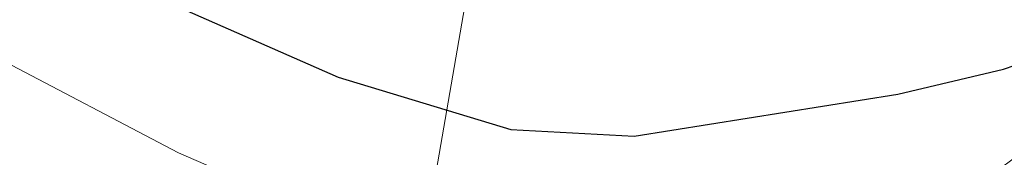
# Model space of a CAD drawing. Extents: x 1620613 to 1693141, y 557269 to 607790.
# Tile 143 of 256: x 1620810.76 to 1620816.599, y 607271.944 to 607272.758. Entities that reach past the tile are written whole.
import ezdxf

# ---------------------------------------------------------------- set-up
doc = ezdxf.new("R2010")
doc.units = 0
doc.header["$LTSCALE"] = 10
doc.header["$MEASUREMENT"] = 0
doc.linetypes.add('DGN Style 2', pattern=[7.346996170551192, 4.408197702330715, -2.938798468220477])
doc.linetypes.add('DGN Style 3', pattern=[10.28579463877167, 7.346996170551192, -2.938798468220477])
for name, color, linetype, lineweight in [('DT_X_Contour_Major', 132, 'DGN Style 3', 30), ('DT_X_Contour_Minor', 136, 'DGN Style 3', 0), ('SV_X_Top_of_Bank', 97, 'DGN Style 2', 0), ('XS_X_Ground_Line', 92, 'DGN Style 3', 13)]:
    doc.layers.add(name, color=color, linetype=linetype, lineweight=lineweight)

# ---------------------------------------------------------------- blocks, each defined once
blk = doc.blocks.new('*U1004')
at = {"layer": 'DT_X_Contour_Major', "elevation": 1.400041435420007, "flags": 128}
blk.add_lwpolyline([(-21.93976150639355, 52.43080084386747), (-24.55939365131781, 50.56623233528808), (-25.07324931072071, 50.20075540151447), (-25.49211679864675, 49.90342538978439), (-25.81599611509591, 49.67424229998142), (-26.04488725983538, 49.51320613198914), (-26.5286127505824, 49.17463891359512), (-26.86069815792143, 48.89643813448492), (-27.49416026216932, 48.31576121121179), (-28.42899906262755, 47.43260814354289), (-29.66521455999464, 46.24697893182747), (-33.36362481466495, 42.68199950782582), (-34.63789799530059, 41.43113654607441), (-35.6869098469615, 40.35228222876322), (-36.51066036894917, 39.44543655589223), (-37.10914956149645, 38.71059952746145), (-39.37648935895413, 35.68271356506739), (-39.14461140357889, 34.72440318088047), (-39.11748551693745, 34.53703988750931), (-39.13548412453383, 34.38565445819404), (-39.19860722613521, 34.270246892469), (-39.30685482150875, 34.19081719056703), (-39.65568106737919, 34.02697513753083), (-39.80547600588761, 33.95399467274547), (-39.99324113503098, 33.85793481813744), (-40.21897645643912, 33.73879557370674), (-40.48268196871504, 33.59657693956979), (-41.23652359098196, 33.18655472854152), (-41.48677899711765, 33.04911515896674), (-41.67216399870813, 32.94431310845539), (-41.79267859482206, 32.87214857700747), (-41.8483227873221, 32.83262156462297), (-41.91021342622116, 32.77073289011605), (-41.93535763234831, 32.74787348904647), (-41.9643722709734, 32.72571179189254), (-41.99725734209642, 32.704247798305), (-42.03401284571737, 32.68348150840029), (-42.13718809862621, 32.62903500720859), (-42.17056614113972, 32.6109156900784), (-42.19331882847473, 32.59739261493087), (-42.20544616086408, 32.58846578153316), (-42.20694813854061, 32.58413519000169), (-42.19678627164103, 32.57871526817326), (-42.24759114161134, 32.55830200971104), (-42.40762715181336, 32.50112717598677), (-42.67689430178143, 32.40719076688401), (-43.05539259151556, 32.27649278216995), (-44.2103628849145, 31.87894938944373), (-44.59880446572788, 31.7446870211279), (-44.89790148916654, 31.64005746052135), (-45.107653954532, 31.5650607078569), (-45.22806186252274, 31.51969676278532), (-45.43002354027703, 31.43823665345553), (-45.49723870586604, 31.41096942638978), (-45.5474129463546, 31.39026282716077), (-45.58054626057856, 31.37611685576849), (-45.59663864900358, 31.36853151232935), (-45.61683045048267, 31.35705143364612), (-45.64332445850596, 31.34364673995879), (-45.70766263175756, 31.31204271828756), (-45.80984497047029, 31.26223936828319), (-45.94987147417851, 31.1942366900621), (-46.37373437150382, 30.98863044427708), (-46.60722330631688, 30.88066116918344), (-46.98979293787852, 30.71095802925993), (-47.52144326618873, 30.47952102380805), (-48.2021742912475, 30.18635015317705), (-50.21623128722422, 29.32224934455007), (-51.00338110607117, 28.98437580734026), (-51.85428781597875, 28.61883080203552), (-52.76895141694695, 28.22561432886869), (-53.7473719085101, 27.80472638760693), (-56.44150240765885, 26.64546325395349), (-57.53962421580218, 26.16893911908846), (-58.81339176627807, 25.60881406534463), (-60.26280505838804, 24.96508809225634), (-61.88786409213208, 24.23776120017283), (-66.45554917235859, 22.18675492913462), (-68.09062899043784, 21.45315311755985), (-69.57010463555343, 20.7906023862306), (-70.89397610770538, 20.1991027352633), (-72.06224340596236, 19.67865416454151), (-74.97015063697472, 18.38552608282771), (-76.15826667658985, 17.85616739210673), (-77.54168437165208, 17.23793738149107), (-79.12040372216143, 16.53083605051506), (-80.89442472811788, 15.73486339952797), (-85.88554961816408, 13.49377457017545), (-87.62136641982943, 12.71386338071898), (-89.0854731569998, 12.05494643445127), (-90.27786982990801, 11.51702373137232), (-91.19855643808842, 11.10009527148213), (-93.29144064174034, 10.1496117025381), (-94.07535680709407, 9.793956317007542), (-94.85744215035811, 9.439852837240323), (-95.6376966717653, 9.08730126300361), (-96.4161203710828, 8.736301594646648), (-98.48947580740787, 7.802371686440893), (-99.23885750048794, 7.464915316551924), (-99.93198600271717, 7.152993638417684), (-100.5688613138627, 6.866606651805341), (-101.1494834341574, 6.605754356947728), (-102.6228048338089, 5.94419449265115), (-103.1514858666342, 5.705517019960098), (-103.6325379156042, 5.485654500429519), (-104.065960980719, 5.284606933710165), (-104.4517550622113, 5.102374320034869), (-105.4170339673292, 4.641507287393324), (-105.7694686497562, 4.47372590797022), (-106.1028135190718, 4.316032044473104), (-106.4170685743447, 4.168425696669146), (-106.7122338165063, 4.030906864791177), (-107.4738880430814, 3.677640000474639), (-107.7785452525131, 3.536887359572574), (-108.1212762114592, 3.379579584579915), (-108.502080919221, 3.205716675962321), (-108.9209593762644, 3.015298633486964), (-110.0887335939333, 2.485443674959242), (-110.4712485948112, 2.312849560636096), (-110.7429629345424, 2.192458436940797), (-110.9038766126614, 2.124270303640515), (-110.9539896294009, 2.108285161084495), (-110.9398901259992, 2.13526210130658), (-110.9489432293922, 2.137609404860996), (-110.9866771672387, 2.124418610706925), (-111.0530919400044, 2.095689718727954), (-111.1481875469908, 2.05142272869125), (-111.4400169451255, 1.912659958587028), (-111.5377982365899, 1.866876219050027), (-111.612270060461, 1.833597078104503), (-111.6634324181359, 1.812822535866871), (-111.6912853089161, 1.804552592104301), (-111.7344803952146, 1.799172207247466), (-111.762095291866, 1.790682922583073), (-111.8125436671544, 1.769250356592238), (-111.885825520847, 1.734874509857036), (-111.9819408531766, 1.687555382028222), (-112.2686930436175, 1.544113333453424), (-112.3985299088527, 1.479032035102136), (-112.5729763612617, 1.391369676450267), (-112.7920324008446, 1.281126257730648), (-113.0556980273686, 1.148301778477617), (-114.3902266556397, 0.4757650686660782), (-114.7635977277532, -0.3447833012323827), (-114.8748791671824, -0.5615521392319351), (-115.048707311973, -0.8601950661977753), (-115.2850821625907, -1.240712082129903), (-115.5840037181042, -1.703103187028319), (-116.4645234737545, -3.045311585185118), (-116.8413496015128, -3.571592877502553), (-117.3114381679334, -4.14378045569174), (-117.8747891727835, -4.761874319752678), (-118.5314026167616, -5.425874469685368), (-120.4067217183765, -7.257749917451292), (-121.1277644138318, -7.920910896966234), (-121.8844031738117, -8.536487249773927), (-122.6766379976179, -9.104478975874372), (-123.5044688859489, -9.624886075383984), (-125.7594793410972, -10.94919217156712), (-126.6775372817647, -11.49014861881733), (-127.7404532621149, -12.11978838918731), (-128.9482272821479, -12.83811148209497), (-130.3008593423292, -13.64511789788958), (-134.101022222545, -15.91537943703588), (-135.3573783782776, -16.66637514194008), (-136.276324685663, -17.21666610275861), (-136.8578611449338, -17.56625231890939), (-137.1019877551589, -17.71513379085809), (-137.5155896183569, -17.98126051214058), (-138.0021783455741, -18.29434967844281), (-139.7976898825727, -19.44964814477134), (-142.9226688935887, -21.46037510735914), (-144.2252609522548, -22.26990701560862), (-145.7893028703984, -23.19045751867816), (-147.6147946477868, -24.22202661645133), (-149.7017362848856, -25.36461430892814), (-155.6155137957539, -28.55953961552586), (-157.5561379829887, -29.60797401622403), (-158.9426774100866, -30.35708323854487), (-159.7751320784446, -30.80686728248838), (-160.0535019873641, -30.95732614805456), (-160.0570420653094, -30.95944955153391), (-160.0854222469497, -30.97484128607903), (-160.1679077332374, -31.01942393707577), (-160.3044985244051, -31.09319750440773), (-161.5113554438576, -31.74477505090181), (-161.6256752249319, -31.79949204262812), (-161.6474569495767, -31.80970840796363), (-161.6638079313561, -31.81690736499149), (-161.6747281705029, -31.82108891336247), (-161.6802176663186, -31.8222530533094), (-161.6876153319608, -31.82133421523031), (-161.9299380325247, -31.95611541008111), (-162.6513578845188, -32.3611481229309), (-163.8518748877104, -33.03643235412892), (-165.5314890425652, -33.98196810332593), (-170.6492563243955, -36.86373212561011), (-172.5723847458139, -37.9128201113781), (-174.5034445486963, -38.89876105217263), (-176.4424357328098, -39.82155494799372), (-178.3893582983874, -40.68120179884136), (-183.5917269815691, -42.88939734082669), (-185.3273554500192, -43.62527062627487), (-186.6324643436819, -44.17674382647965), (-187.5070536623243, -44.54381694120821), (-187.9511234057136, -44.72648997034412), (-188.5612832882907, -44.96775126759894), (-188.7629008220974, -45.04776677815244), (-188.9101335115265, -45.10686733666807), (-189.0029813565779, -45.1450529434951), (-189.0414443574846, -45.16232359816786), (-189.0714992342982, -45.18049207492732), (-189.63210551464, -45.52159093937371), (-190.315957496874, -45.93774475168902), (-191.2688420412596, -46.51763481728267), (-196.3433792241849, -49.60583971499), (-202.8910931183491, -52.39049943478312), (-204.1230099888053, -52.91439581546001), (-205.0125975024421, -53.29265936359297), (-205.5598556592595, -53.52529007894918), (-205.7647844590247, -53.61228796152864), (-205.9841149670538, -53.70441025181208), (-206.304465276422, -53.83896245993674), (-207.5183382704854, -54.3488083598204), (-209.6463221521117, -55.24259532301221), (-210.5580805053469, -55.61734610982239), (-211.697367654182, -56.07125824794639), (-213.0641835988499, -56.60433173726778), (-214.6585283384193, -57.21656657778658), (-219.2134860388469, -58.95474128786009), (-220.7191495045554, -59.52947263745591), (-221.8199216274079, -59.95003565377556), (-222.5158024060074, -60.21643033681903), (-222.806791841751, -60.32865668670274), (-223.0429085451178, -60.42236917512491), (-223.366670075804, -60.54776194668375), (-224.1608671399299, -60.85365589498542), (-225.4254997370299, -61.34005101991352), (-227.1605678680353, -62.00694732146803), (-232.4146635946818, -64.02600569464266), (-234.3447776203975, -64.77087480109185), (-236.194547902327, -65.49118834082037), (-237.9639744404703, -66.18694631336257), (-239.6530572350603, -66.85814871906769), (-244.0501530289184, -68.61528104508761), (-245.5468302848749, -69.21262640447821), (-246.7390402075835, -69.6868132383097), (-247.6267827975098, -70.03784154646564), (-248.2100580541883, -70.26571132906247), (-249.3595022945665, -70.70915271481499), (-249.8617549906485, -70.88904846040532), (-250.5064298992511, -71.09615465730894), (-251.2935270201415, -71.33047130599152), (-252.2230463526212, -71.59199840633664), (-254.8916608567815, -72.32568460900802), (-255.9925903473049, -72.5987218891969), (-257.2939179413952, -72.8675690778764), (-258.7956436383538, -73.13222617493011), (-260.4977674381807, -73.39269318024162), (-265.3039617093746, -74.08168507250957), (-266.1266109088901, -74.56554924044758), (-264.9899128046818, -75.5003978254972), (-261.8938673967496, -76.8862308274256), (-256.8384746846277, -78.72304824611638), (-240.7449643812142, -84.22254058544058), (-235.4237471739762, -86.00029451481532), (-231.5302282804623, -87.20893704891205), (-229.0644077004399, -87.84846818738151), (-228.0262854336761, -87.91888793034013), (-227.1615571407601, -87.34785871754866), (-226.6587336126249, -87.28293034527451), (-225.7988092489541, -87.5164171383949), (-224.581784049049, -88.04831909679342), (-223.0076580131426, -88.87863622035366), (-218.3338541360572, -91.49070210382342), (-216.7270128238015, -92.33611458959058), (-215.4118417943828, -92.91330263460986), (-214.3883410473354, -93.22226623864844), (-213.6565105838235, -93.26300540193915), (-212.0938563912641, -93.0140105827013), (-211.4662516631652, -92.86694058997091), (-210.755428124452, -92.61247672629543), (-209.9613857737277, -92.25061899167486), (-209.0841246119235, -91.78136738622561), (-206.6338030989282, -90.38683794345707), (-205.8058606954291, -89.91874913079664), (-205.159774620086, -89.56037977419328), (-204.6955448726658, -89.31172987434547), (-204.4131714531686, -89.17279943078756), (-203.9026507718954, -88.9486108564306), (-203.5535843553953, -88.8066317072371), (-202.8892756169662, -88.54883569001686), (-201.9097245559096, -88.17522280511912), (-200.6149311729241, -87.68579305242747), (-196.7418257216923, -86.22622455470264), (-195.355017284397, -85.68387052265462), (-194.0994210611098, -85.15148479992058), (-192.9750370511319, -84.62906738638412), (-191.9818652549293, -84.11661828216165), (-189.5083567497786, -82.76337841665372), (-188.5476012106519, -82.26692584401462), (-187.5204659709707, -81.79249802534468), (-186.4269510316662, -81.34009496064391), (-185.2670563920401, -80.90971665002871), (-182.085497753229, -79.79140749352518), (-181.0110235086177, -79.41236451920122), (-180.1737697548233, -79.11396746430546), (-179.5737364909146, -78.89621632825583), (-179.21092371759, -78.759111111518), (-178.5597169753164, -78.50102509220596), (-178.274725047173, -78.3896349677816), (-177.9081543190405, -78.24902910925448), (-177.4600047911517, -78.07920751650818), (-176.9302764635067, -77.88017018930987), (-175.408895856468, -77.31044967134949), (-174.5538751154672, -76.98286888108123), (-173.1298483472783, -76.42741689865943), (-171.1368155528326, -75.64409372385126), (-168.5747767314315, -74.63289935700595), (-160.9839985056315, -71.63255278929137), (-158.4766794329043, -70.64185147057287), (-156.6478058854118, -69.92000744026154), (-155.4973778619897, -69.46702069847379), (-155.0253953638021, -69.28289124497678), (-154.6713694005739, -69.15035575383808), (-154.5121142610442, -69.0797579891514), (-154.2998683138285, -68.96736631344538), (-154.0346315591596, -68.81318072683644), (-153.7164039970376, -68.61720122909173), (-152.7971427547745, -68.0388640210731), (-152.4399201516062, -67.82467224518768), (-152.0576982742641, -67.61584982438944), (-151.6504771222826, -67.41239675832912), (-151.2182566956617, -67.21431304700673), (-150.0323365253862, -66.69324895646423), (-149.3015528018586, -66.38509097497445), (-147.9986417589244, -65.85141509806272), (-146.1236033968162, -65.09222132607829), (-143.6764377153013, -64.10750965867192), (-136.3878261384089, -61.18092135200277), (-133.9313332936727, -60.20287306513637), (-132.028313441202, -59.46366943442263), (-130.6787665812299, -58.96331045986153), (-129.8826927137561, -58.70179614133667), (-128.497793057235, -58.32288416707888), (-128.0267585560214, -58.18077637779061), (-127.6523297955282, -58.03863699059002), (-127.3745067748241, -57.89646600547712), (-127.1932894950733, -57.75426342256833), (-126.5730222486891, -57.09057764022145), (-125.4518074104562, -56.28434362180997), (-125.2397673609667, -56.13298969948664), (-125.0841678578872, -56.02445679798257), (-124.9850089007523, -55.95874491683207), (-124.9422904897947, -55.93585405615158), (-124.9036287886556, -55.93190645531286), (-124.8623317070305, -55.92013990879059), (-124.7674367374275, -55.88780096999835), (-124.6189438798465, -55.83488963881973), (-124.4168531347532, -55.76140591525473), (-123.8064806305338, -55.53801946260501), (-123.6182173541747, -55.46776073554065), (-123.5112069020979, -55.42452439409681), (-123.4854492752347, -55.40831043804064), (-123.5409444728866, -55.41911886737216), (-123.7972687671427, -55.48397119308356), (-123.8427438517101, -55.48782075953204), (-123.786925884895, -55.45073021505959), (-123.6298148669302, -55.37269955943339), (-123.3714107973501, -55.25372879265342), (-122.5472758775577, -54.88188659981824), (-122.2488896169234, -54.74987128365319), (-121.971832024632, -54.6327069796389), (-121.7161031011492, -54.53039368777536), (-121.4817028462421, -54.44293140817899), (-120.8850737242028, -54.22950001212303), (-120.6556228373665, -54.14126993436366), (-120.414742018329, -54.03665324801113), (-120.1624312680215, -53.91564995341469), (-119.8986905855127, -53.77826005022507), (-119.1801421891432, -53.3900381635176), (-118.9409370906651, -53.26113986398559), (-118.7622330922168, -53.16561138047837), (-118.6440301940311, -53.10345271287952), (-118.5863283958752, -53.07466386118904), (-118.5131250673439, -53.04238667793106), (-118.4701447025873, -53.02354976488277), (-118.3961061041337, -52.99124691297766), (-118.2910092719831, -52.94547812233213), (-117.7503630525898, -52.71032952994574), (-117.6174472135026, -52.65230406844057), (-117.522068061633, -52.61016308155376), (-117.4642255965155, -52.58390656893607), (-117.4439198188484, -52.57353453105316), (-117.4398199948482, -52.56705506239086), (-117.3827222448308, -52.54133328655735), (-117.2145038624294, -52.46902756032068), (-116.9351648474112, -52.35013788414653), (-116.5447051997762, -52.18466425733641), (-115.3553186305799, -51.68128931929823), (-114.8990938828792, -51.48572081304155), (-114.4224595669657, -51.27654649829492), (-113.9254156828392, -51.0537663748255), (-113.4079622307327, -50.81738044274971), (-112.0008735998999, -50.16887687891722), (-111.4547230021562, -49.91842484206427), (-110.8715876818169, -49.65344640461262), (-110.2514676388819, -49.37394156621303), (-109.5943628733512, -49.07991032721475), (-107.7927705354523, -48.27645848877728), (-107.090655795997, -47.96398079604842), (-106.3355058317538, -47.62913659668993), (-105.5273206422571, -47.27192589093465), (-104.6661002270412, -46.89234867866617), (-102.2987988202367, -45.85032077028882), (-101.2714422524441, -45.39665554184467), (-99.96484860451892, -44.81718078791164), (-98.37901787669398, -44.11189650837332), (-96.51395006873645, -43.28080270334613), (-91.16811980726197, -40.89680652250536), (-89.26102584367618, -40.0453804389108), (-87.54911664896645, -39.27909932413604), (-86.0323922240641, -38.59796317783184), (-84.71085256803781, -38.00197200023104), (-81.44699317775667, -36.52618881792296), (-80.293932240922, -36.00492454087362), (-79.28264397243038, -35.54796909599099), (-78.41312837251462, -35.1553224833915), (-77.68538544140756, -34.82698470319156), (-75.93376785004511, -34.03716239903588), (-75.10988197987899, -33.6668916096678), (-73.95193756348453, -33.14844596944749), (-72.45993460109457, -32.48182547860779), (-70.63387309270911, -31.66703013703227), (-65.31896434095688, -29.29667609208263), (-63.50355186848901, -28.48642948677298), (-62.04349601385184, -27.83345520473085), (-60.93879677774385, -27.33775324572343), (-60.18945415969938, -26.99932360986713), (-58.66501600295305, -26.30654101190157), (-58.14795203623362, -26.07113343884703), (-57.74008875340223, -25.88449766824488), (-57.44142615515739, -25.74663369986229), (-57.25196424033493, -25.65754153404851), (-56.89233338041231, -25.48499149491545), (-56.73431448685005, -25.40837477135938), (-56.52998095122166, -25.30793713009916), (-56.27933277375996, -25.18367857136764), (-55.98236995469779, -25.03559909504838), (-55.12871624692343, -24.60895926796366), (-54.8021015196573, -24.44762802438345), (-54.46249761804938, -24.28361416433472), (-54.10990454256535, -24.11691768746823), (-53.74432229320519, -23.94753859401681), (-52.75211739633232, -23.49228418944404), (-52.42637755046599, -23.34355442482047), (-52.19331168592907, -23.2388059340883), (-52.05291980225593, -23.17803871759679), (-52.00520189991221, -23.1612527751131), (-52.00151946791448, -23.17513196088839), (-51.98305213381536, -23.17130073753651), (-51.93041195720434, -23.14939767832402), (-51.84359893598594, -23.10942278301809), (-51.7226130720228, -23.05137605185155), (-51.35442030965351, -22.87248898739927), (-51.18149440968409, -22.78856505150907), (-50.93886128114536, -22.67095854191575), (-50.62652092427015, -22.51966945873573), (-50.24447333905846, -22.3346978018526), (-49.13273680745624, -21.79652995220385), (-48.77037147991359, -21.6214448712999), (-48.51707789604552, -21.49981551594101), (-48.37285605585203, -21.43164188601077), (-48.33770595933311, -21.41692398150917), (-48.38940136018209, -21.44895053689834), (-48.3976456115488, -21.45544617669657), (-48.38360681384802, -21.4509131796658), (-48.34728496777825, -21.43535154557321), (-48.28868007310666, -21.40876127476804), (-48.10268962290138, -21.32314903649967), (-48.03213329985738, -21.30118519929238), (-47.95995716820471, -21.29950286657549), (-47.88616122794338, -21.31810203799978), (-47.81074547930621, -21.35698271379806), (-47.45502576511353, -21.58574937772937), (-45.55152152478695, -20.24910547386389), (-45.08505867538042, -19.82915585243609), (-44.50145765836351, -19.14215437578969), (-43.80071847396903, -18.18810104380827), (-42.98284112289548, -16.96699585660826), (-40.64565062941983, -13.35464621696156), (-39.77070517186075, -12.12359074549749), (-38.89876166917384, -11.13968656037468), (-38.02982012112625, -10.40293366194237), (-37.16388052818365, -9.913332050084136), (-34.85871088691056, -8.937262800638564), (-34.08547835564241, -8.609855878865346), (-32.86025377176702, -8.091063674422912), (-32.50081392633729, -7.93886742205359), (-32.09393456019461, -7.67333186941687), (-31.14287634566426, -6.990872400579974), (-29.6476392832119, -5.891489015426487), (-27.60822337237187, -4.375181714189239), (-21.44420914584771, 0.2242029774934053), (-19.34036521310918, 1.7820458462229), (-17.65184408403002, 3.006035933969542), (-16.37864575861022, 3.896173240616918), (-15.52077023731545, 4.452457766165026), (-13.78686591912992, 5.490746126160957), (-13.19183777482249, 5.851244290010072), (-12.70718158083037, 6.154022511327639), (-12.33289733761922, 6.399080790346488), (-12.06898504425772, 6.586419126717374), (-11.51238152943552, 7.009028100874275), (-11.05634449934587, 7.306734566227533), (-10.10568604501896, 7.882897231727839), (-8.660406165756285, 8.737516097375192), (-6.720504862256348, 9.870591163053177), (-0.887939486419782, 13.26339960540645), (1.074877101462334, 14.40601187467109), (2.588902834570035, 15.28924235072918), (3.654137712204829, 15.91309103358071), (4.270581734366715, 16.27755792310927), (5.316044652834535, 16.90362723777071), (5.960527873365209, 17.29922631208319), (7.109880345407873, 18.01647154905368), (8.76410206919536, 19.05536294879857), (10.9231930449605, 20.41590051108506), (22.17697918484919, 27.51558351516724), (22.45916810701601, 27.57716344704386), (22.5727155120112, 27.45159017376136), (22.79241961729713, 27.04847895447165), (23.11828042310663, 26.36782978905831), (23.55029792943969, 25.40964267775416), (25.8140785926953, 20.2905142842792)], dxfattribs=at)
at = {"layer": 'DT_X_Contour_Minor', "transparency": 33554559, "elevation": 1.800041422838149, "flags": 128}
blk.add_lwpolyline([(-24.18095962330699, 52.19456630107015), (-26.13961108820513, 50.80046222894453), (-26.52381164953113, 50.52720175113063), (-26.83699127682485, 50.30489349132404), (-27.07914997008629, 50.13353744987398), (-27.25028772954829, 50.01313362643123), (-27.6119605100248, 49.75999305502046), (-27.86025474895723, 49.55198737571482), (-28.33388288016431, 49.11782576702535), (-29.03284490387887, 48.4575082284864), (-29.95714082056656, 47.57103476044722), (-32.72237512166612, 44.90556427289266), (-33.69162985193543, 43.94827698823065), (-34.52546831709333, 43.07551799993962), (-35.22389051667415, 42.287287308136), (-35.78689645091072, 41.58358491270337), (-37.10769058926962, 39.81974958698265), (-37.57608096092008, 39.21586285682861), (-37.99065647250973, 38.72707916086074), (-38.35141712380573, 38.35339849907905), (-38.65836291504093, 38.09482087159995), (-39.40513187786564, 37.55875124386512), (-39.65607010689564, 37.37009547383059), (-39.84880807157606, 37.20618038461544), (-39.98334577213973, 37.06700597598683), (-40.05968320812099, 36.95257224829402), (-40.18564935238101, 36.68040321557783), (-40.22203130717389, 36.57873467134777), (-40.23670256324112, 36.47785581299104), (-40.22966312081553, 36.37776664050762), (-40.20091298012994, 36.27846715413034), (-40.01608735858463, 35.81691215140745), (-40.15048069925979, 35.74531068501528), (-40.16360001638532, 35.73708894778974), (-40.14536082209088, 35.74311007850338), (-40.09576311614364, 35.76337407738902), (-40.01480689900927, 35.79788094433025), (-39.75711230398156, 35.90888974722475), (-39.66908160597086, 35.93833058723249), (-39.59826045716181, 35.94339650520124), (-39.54464885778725, 35.924087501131), (-39.50824680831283, 35.88040357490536), (-39.43412074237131, 35.73141320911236), (-39.40460542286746, 35.66106522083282), (-39.37165401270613, 35.56176403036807), (-39.33526651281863, 35.4335096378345), (-39.29544292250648, 35.2763020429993), (-39.18466522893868, 34.81847752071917), (-39.17252586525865, 34.65688272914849), (-39.21919104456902, 34.51546674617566), (-39.32466076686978, 34.39422957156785), (-39.48893503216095, 34.2931712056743), (-40.00540579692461, 34.0505873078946), (-40.19436498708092, 33.96038744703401), (-40.37388948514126, 33.87172578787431), (-40.54397928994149, 33.78460233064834), (-40.70463440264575, 33.69901707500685), (-41.12046844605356, 33.47284066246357), (-41.26366915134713, 33.39187158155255), (-41.38139573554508, 33.31859664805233), (-41.4736481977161, 33.25301586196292), (-41.54042653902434, 33.19512922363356), (-41.68453661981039, 33.05102371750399), (-41.74308398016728, 32.99779644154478), (-41.81064350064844, 32.94619374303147), (-41.88721518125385, 32.89621562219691), (-41.97279902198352, 32.84786207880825), (-42.21303881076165, 32.72108539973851), (-42.29075835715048, 32.67889523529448), (-42.34373715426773, 32.64740725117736), (-42.37197520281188, 32.62662144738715), (-42.37547250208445, 32.61653782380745), (-42.35181096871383, 32.60391773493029), (-42.39091265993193, 32.583645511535), (-42.52596388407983, 32.53229390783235), (-42.75696464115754, 32.44986292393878), (-43.08391493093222, 32.33635255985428), (-44.0837150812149, 31.99221908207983), (-44.42547770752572, 31.87377317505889), (-44.70091547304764, 31.776535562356), (-44.91002837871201, 31.70050624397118), (-45.05281642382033, 31.64568522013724), (-45.34515139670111, 31.52777354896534), (-45.44244383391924, 31.48830485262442), (-45.51506991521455, 31.45833251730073), (-45.56302964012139, 31.43785654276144), (-45.58632300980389, 31.42687692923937), (-45.61555018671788, 31.41025977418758), (-45.65389966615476, 31.39085678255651), (-45.74702772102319, 31.34511067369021), (-45.89493435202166, 31.27302144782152), (-46.0976195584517, 31.1745891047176), (-46.71115154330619, 30.87697870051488), (-46.99779240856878, 30.74271758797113), (-47.39756601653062, 30.56314205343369), (-47.91047236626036, 30.33825209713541), (-48.53651145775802, 30.06804771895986), (-50.35679269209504, 29.28708348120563), (-51.06820952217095, 28.98171731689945), (-51.83724908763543, 28.65134200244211), (-52.66391138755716, 28.29595753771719), (-53.54819642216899, 27.91556392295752), (-55.9831201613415, 26.86783541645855), (-57.01666897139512, 26.41871289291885), (-58.29112259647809, 25.85714170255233), (-59.80648103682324, 25.18312184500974), (-61.56274429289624, 24.39665332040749), (-66.5673193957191, 22.14947236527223), (-68.33273958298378, 21.3572880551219), (-69.87556881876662, 20.66612084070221), (-71.19580710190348, 20.07597072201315), (-72.29345443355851, 19.58683769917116), (-74.92372604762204, 18.41717243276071), (-76.0391293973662, 17.92006916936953), (-77.4126357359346, 17.30600832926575), (-79.04424506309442, 16.57498991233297), (-80.93395737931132, 15.72701391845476), (-86.31732754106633, 13.30980116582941), (-88.17255430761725, 12.47632087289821), (-89.70070698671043, 11.78878955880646), (-90.90178557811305, 11.24720722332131), (-91.77579008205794, 10.85157386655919), (-93.67036997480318, 9.991150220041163), (-94.38000876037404, 9.669193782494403), (-95.0879901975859, 9.348642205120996), (-95.79431428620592, 9.02949548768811), (-96.49898102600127, 8.71175363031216), (-98.37588253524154, 7.866315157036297), (-99.06783932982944, 7.55473544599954), (-99.73603358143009, 7.254075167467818), (-100.380465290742, 6.964334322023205), (-101.0011344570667, 6.685512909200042), (-102.6245688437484, 5.956548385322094), (-103.1982293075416, 5.697795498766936), (-103.7016349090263, 5.468260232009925), (-104.1347856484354, 5.26794258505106), (-104.4976815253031, 5.096842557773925), (-105.3717307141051, 4.679532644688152), (-105.6991237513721, 4.523773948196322), (-106.0257659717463, 4.369480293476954), (-106.3516573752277, 4.216651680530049), (-106.6767979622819, 4.065288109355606), (-107.5428384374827, 3.663605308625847), (-107.8765955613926, 3.5093037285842), (-108.228336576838, 3.347661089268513), (-108.5980614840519, 3.178677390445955), (-108.9857702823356, 3.002352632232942), (-110.0436389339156, 2.522365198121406), (-110.3899303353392, 2.366441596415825), (-110.6354030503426, 2.258661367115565), (-110.7800570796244, 2.199024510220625), (-110.8238924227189, 2.187531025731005), (-110.8063617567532, 2.221072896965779), (-110.8176179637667, 2.22399142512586), (-110.864534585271, 2.207590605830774), (-110.9471116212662, 2.171870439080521), (-111.065349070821, 2.116830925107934), (-111.4281961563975, 1.944299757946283), (-111.549772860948, 1.887374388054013), (-111.6423676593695, 1.845996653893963), (-111.7059805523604, 1.820166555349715), (-111.7406115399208, 1.809884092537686), (-111.7943182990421, 1.803194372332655), (-111.8286533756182, 1.792639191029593), (-111.8913785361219, 1.765990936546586), (-111.9824937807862, 1.723249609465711), (-112.1019991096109, 1.66441520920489), (-112.4585334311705, 1.486066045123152), (-112.6107108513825, 1.409811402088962), (-112.7998423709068, 1.314809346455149), (-113.0259279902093, 1.201059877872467), (-113.2889677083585, 1.068562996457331), (-114.0396790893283, 0.69024142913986), (-114.2872314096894, 0.568059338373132), (-114.4668548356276, 0.4852542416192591), (-114.5785493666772, 0.4418261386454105), (-114.6223150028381, 0.4377750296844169), (-114.648451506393, 0.4794747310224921), (-114.6577560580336, 0.4941408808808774), (-114.6660673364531, 0.5068645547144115), (-114.6733853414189, 0.5176457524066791), (-114.6797100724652, 0.5264844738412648), (-114.7069078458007, 0.5631993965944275), (-114.8184190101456, 0.5857427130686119), (-114.8512880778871, 0.5817863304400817), (-114.9021047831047, 0.5602557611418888), (-114.9708691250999, 0.521151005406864), (-115.0575811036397, 0.4644720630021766), (-115.3127432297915, 0.2898959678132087), (-115.4414968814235, 0.1639744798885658), (-115.6363862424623, -0.08285791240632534), (-115.8974113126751, -0.4506012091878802), (-116.2245720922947, -0.9392554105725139), (-117.1851817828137, -2.403547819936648), (-117.5714658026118, -2.953456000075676), (-118.0098605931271, -3.504961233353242), (-118.500366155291, -4.058063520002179), (-119.0429824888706, -4.612762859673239), (-120.5594404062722, -6.094090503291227), (-121.1927058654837, -6.659830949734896), (-121.9551588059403, -7.246056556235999), (-122.8467992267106, -7.852767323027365), (-123.8676271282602, -8.479963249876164), (-126.7620848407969, -10.17979926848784), (-127.864000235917, -10.8284669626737), (-128.9989031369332, -11.49959303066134), (-130.1667935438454, -12.19317747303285), (-131.3676714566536, -12.90922028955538), (-134.6139958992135, -14.84861229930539), (-135.6910177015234, -15.49258175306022), (-136.4873397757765, -15.96994610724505), (-137.00296212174, -16.28070536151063), (-137.237884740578, -16.42485951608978), (-137.4900787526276, -16.58713046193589), (-137.7565083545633, -16.75856111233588), (-138.3666516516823, -17.1511498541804), (-139.3205086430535, -17.76489668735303), (-140.6180793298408, -18.59980161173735), (-144.5365527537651, -21.12109219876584), (-146.057583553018, -22.07550189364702), (-147.6818208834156, -23.04776303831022), (-149.4092647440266, -24.03787563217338), (-151.2399151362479, -25.04583967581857), (-156.2592582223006, -27.75754572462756), (-157.9071188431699, -28.64785731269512), (-159.0861933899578, -29.28501254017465), (-159.7964818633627, -29.66901140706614), (-160.0379842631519, -29.799853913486), (-160.0569425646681, -29.81122544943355), (-160.0890574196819, -29.82893668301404), (-160.1711832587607, -29.87354173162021), (-160.3033200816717, -29.94504059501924), (-160.4854678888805, -30.04343327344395), (-161.0378766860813, -30.34167216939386), (-161.453391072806, -30.58673781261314), (-162.2856276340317, -31.09825556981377), (-163.5345863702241, -31.8762254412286), (-165.2002672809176, -32.92064742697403), (-173.9457966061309, -38.41633829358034), (-174.5053201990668, -38.7314004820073), (-174.867815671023, -38.89980899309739), (-175.7155062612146, -39.27000787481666), (-177.0483919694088, -39.84199712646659), (-178.8664727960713, -40.61577674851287), (-184.3616151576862, -42.94824290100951), (-186.1728366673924, -43.71679719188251), (-187.4851444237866, -44.27311045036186), (-188.2985384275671, -44.61718267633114), (-188.6130186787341, -44.74901386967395), (-188.7864143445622, -44.81757567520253), (-188.8437101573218, -44.84031453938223), (-188.8855508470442, -44.85710977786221), (-188.9119364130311, -44.86796139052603), (-188.9228668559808, -44.87286937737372), (-188.931407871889, -44.87803250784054), (-188.9728376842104, -44.90323402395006), (-189.0907213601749, -44.97496622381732), (-189.2850588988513, -45.09322910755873), (-189.5558503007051, -45.25802267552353), (-190.9979358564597, -46.13563092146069), (-200.9809675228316, -50.38128774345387), (-202.8592208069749, -51.18005113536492), (-204.215538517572, -51.75677410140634), (-205.04992065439, -52.11145664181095), (-205.3623672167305, -52.24409875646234), (-205.4996439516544, -52.30175716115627), (-205.6967714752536, -52.38455384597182), (-206.1851964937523, -52.58970009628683), (-206.9649190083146, -52.91719591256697), (-208.0359390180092, -53.36704129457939), (-211.2803890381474, -54.72976173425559), (-212.5267256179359, -55.24626083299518), (-213.8323978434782, -55.77371779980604), (-215.1974057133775, -56.31213263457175), (-216.6217492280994, -56.86150533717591), (-220.4991127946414, -58.34110970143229), (-221.7850403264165, -58.8320294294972), (-222.734800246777, -59.19508533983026), (-223.3483925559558, -59.43027743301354), (-223.6258172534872, -59.53760570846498), (-223.9173929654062, -59.65332935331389), (-224.22196076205, -59.77157573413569), (-224.9169823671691, -60.039522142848), (-226.0024577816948, -60.45716857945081), (-227.4783870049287, -61.02451504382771), (-231.9348033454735, -62.73703898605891), (-233.6412232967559, -63.39652951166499), (-235.4181708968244, -64.09060813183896), (-237.2656461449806, -64.81927484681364), (-239.1836490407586, -65.5825296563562), (-244.3923602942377, -67.6639932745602), (-246.1431725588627, -68.36306236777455), (-247.4890759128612, -68.89917193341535), (-248.4300703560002, -69.27232197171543), (-248.9661558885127, -69.48251248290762), (-249.8558387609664, -69.82574114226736), (-250.2946615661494, -69.97874927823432), (-250.9438678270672, -70.1803521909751), (-251.8034575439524, -70.43054988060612), (-252.8734307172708, -70.72934234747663), (-256.0072037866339, -71.59091529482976), (-257.3000331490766, -71.91154492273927), (-258.8281914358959, -72.22725409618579), (-260.5916786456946, -72.53804281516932), (-262.5904947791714, -72.84391107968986), (-268.2344430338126, -73.6529991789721), (-269.2004858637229, -74.22120432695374), (-267.8656531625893, -75.31900369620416), (-264.229944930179, -76.94639728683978), (-258.2933611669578, -79.1033850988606), (-239.394637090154, -85.56147822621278), (-233.1634486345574, -87.66069986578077), (-228.643926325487, -89.1147949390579), (-225.8360701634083, -89.92376344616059), (-224.7398801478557, -90.08760538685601), (-224.0989283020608, -89.66434847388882), (-223.7262266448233, -89.61622242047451), (-223.0888355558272, -89.78928694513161), (-222.1867550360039, -90.18354204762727), (-221.0199850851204, -90.79898772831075), (-217.5556793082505, -92.7350969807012), (-216.3597373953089, -93.36094720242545), (-215.3701409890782, -93.78641592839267), (-214.5868900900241, -94.01150315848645), (-214.0099846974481, -94.03620889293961), (-211.7992323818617, -93.68394549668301), (-207.7296554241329, -92.34900280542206), (-206.1300878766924, -91.03043986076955), (-205.8097007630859, -90.77156042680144), (-205.5340683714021, -90.56002053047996), (-205.303190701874, -90.39582017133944), (-205.117067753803, -90.27895934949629), (-204.6804128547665, -90.0304498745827), (-204.5339060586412, -89.94748955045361), (-204.4218768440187, -89.88499068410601), (-204.3443252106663, -89.84295327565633), (-204.3012511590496, -89.82137732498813), (-204.2323571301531, -89.79112340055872), (-204.0175103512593, -89.70875089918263), (-203.4246405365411, -89.48432383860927), (-202.4537476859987, -89.11784221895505), (-201.1048318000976, -88.60930603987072), (-197.0036920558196, -87.06380348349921), (-195.53523340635, -86.48951762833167), (-194.2057122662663, -85.92578698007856), (-193.0151286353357, -85.37261153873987), (-191.963482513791, -84.8299913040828), (-189.3443428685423, -83.39707762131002), (-188.3270215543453, -82.8713957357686), (-187.2394123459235, -82.36903534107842), (-186.0815152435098, -81.88999643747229), (-184.8533302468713, -81.4342790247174), (-181.484453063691, -80.2501279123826), (-180.3467177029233, -79.84876827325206), (-179.4601695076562, -79.53280269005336), (-178.8248084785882, -79.30223116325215), (-178.4406346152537, -79.15705369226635), (-177.7510872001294, -78.88377251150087), (-177.4752271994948, -78.77552726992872), (-177.1648077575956, -78.65575243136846), (-176.8198288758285, -78.52444799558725), (-176.4402905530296, -78.38161396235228), (-175.3821091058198, -77.98535041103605), (-174.657990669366, -77.70635111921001), (-173.2792714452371, -77.1665509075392), (-171.2459514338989, -76.3659497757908), (-168.5580306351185, -75.30454772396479), (-160.5174407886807, -72.12640769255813), (-157.8664053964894, -71.07881973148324), (-155.9437416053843, -70.31966087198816), (-154.7494494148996, -69.8489311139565), (-154.2835288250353, -69.66663045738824), (-154.0122360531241, -69.56506750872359), (-153.8901976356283, -69.51096790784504), (-153.7275519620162, -69.42484131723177), (-153.5242990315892, -69.30668773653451), (-153.2804388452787, -69.15650716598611), (-152.5760020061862, -68.71332299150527), (-152.3022596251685, -68.54918621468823), (-152.0093601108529, -68.38916401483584), (-151.6973034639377, -68.23325639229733), (-151.3660896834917, -68.08146334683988), (-150.457310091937, -67.68216799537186), (-149.7965649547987, -67.40557416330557), (-148.4959142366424, -66.87526418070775), (-146.5553579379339, -66.09123804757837), (-143.9748960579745, -65.05349576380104), (-136.2404569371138, -61.94789480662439), (-133.6499864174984, -60.91447590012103), (-131.6794041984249, -60.14341989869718), (-130.3287102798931, -59.63472680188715), (-129.597904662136, -59.38839661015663), (-128.475607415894, -59.08133330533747), (-128.0837312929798, -58.95530226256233), (-127.7498258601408, -58.8075066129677), (-127.4738911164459, -58.63794635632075), (-127.2559270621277, -58.44662149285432), (-126.3740264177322, -57.50298804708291), (-125.5114376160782, -56.88272472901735), (-125.3272058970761, -56.75648262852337), (-125.1441916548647, -56.64358346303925), (-124.9623948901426, -56.54402723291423), (-124.7818156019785, -56.45781393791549), (-124.3018941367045, -56.24570239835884), (-124.1252345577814, -56.16937275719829), (-123.9551969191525, -56.09946748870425), (-123.7917812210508, -56.03598659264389), (-123.634987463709, -55.97893006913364), (-123.2257000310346, -55.83534516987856), (-123.0975281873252, -55.78019966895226), (-123.0199782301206, -55.7224518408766), (-122.9930501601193, -55.66210168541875), (-123.01674397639, -55.59914920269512), (-123.2454328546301, -55.29929885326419), (-123.5280223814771, -55.37079651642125), (-123.557898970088, -55.37377578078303), (-123.5264189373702, -55.35207171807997), (-123.4335822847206, -55.30568432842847), (-123.2793890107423, -55.23461361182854), (-122.7863981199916, -55.01218059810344), (-122.5932278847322, -54.92795936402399), (-122.383460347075, -54.84212042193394), (-122.1570955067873, -54.75466377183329), (-121.9141333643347, -54.66558941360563), (-121.2441045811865, -54.42590084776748), (-120.9864257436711, -54.32681635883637), (-120.7159108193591, -54.20932931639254), (-120.4325598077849, -54.07343972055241), (-120.1363727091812, -53.91914757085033), (-119.3294256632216, -53.48316510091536), (-119.0607926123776, -53.33840922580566), (-118.8601037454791, -53.23112845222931), (-118.7273590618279, -53.1613227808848), (-118.6625585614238, -53.1289922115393), (-118.5803494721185, -53.09274416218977), (-118.5320814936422, -53.07158985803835), (-118.4489343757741, -53.0353129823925), (-118.330908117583, -52.9839135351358), (-118.1780027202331, -52.91739151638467), (-117.723749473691, -52.71983603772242), (-117.574481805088, -52.65467205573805), (-117.4673687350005, -52.60734671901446), (-117.40241026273, -52.57786002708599), (-117.3796063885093, -52.56621198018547), (-117.3750021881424, -52.55893538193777), (-117.32292377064, -52.53514638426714), (-117.1701416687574, -52.46923683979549), (-116.916655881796, -52.36120674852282), (-116.56246641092, -52.21105611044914), (-115.4836895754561, -51.75449367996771), (-115.0592612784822, -51.57221276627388), (-114.5950590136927, -51.36779184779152), (-114.0910827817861, -51.14123092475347), (-113.547332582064, -50.89252999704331), (-112.044300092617, -50.1998075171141), (-111.4609096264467, -49.93227813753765), (-110.8380125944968, -49.64923185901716), (-110.1756089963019, -49.3506686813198), (-109.4736988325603, -49.03658860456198), (-107.5492629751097, -48.17835253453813), (-106.8173808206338, -47.85253848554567), (-106.0650612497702, -47.51877339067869), (-105.2923042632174, -47.17705725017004), (-104.4991098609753, -46.82739006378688), (-102.3566749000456, -45.88434283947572), (-101.3863502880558, -45.45568486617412), (-100.0822026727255, -44.87699636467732), (-98.44423205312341, -44.14827733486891), (-96.4724384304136, -43.26952777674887), (-90.76922476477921, -40.72615491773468), (-88.75926945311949, -39.8289467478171), (-87.00681376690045, -39.04485188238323), (-85.5118577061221, -38.37387032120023), (-84.27440127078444, -37.81600206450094), (-81.31785027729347, -36.47917111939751), (-80.27335569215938, -36.00698643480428), (-79.35728518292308, -35.59305558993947), (-78.56963874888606, -35.23737858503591), (-77.91041639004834, -34.9399554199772), (-76.32372220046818, -34.22449876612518), (-75.53716309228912, -33.87114173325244), (-74.36750640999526, -33.34766312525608), (-72.81475215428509, -32.65406294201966), (-70.87890032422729, -31.79034118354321), (-65.20583201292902, -29.2602543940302), (-63.27956802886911, -28.40062648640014), (-61.75557730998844, -27.71930785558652), (-60.63385985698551, -27.21629850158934), (-59.91441566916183, -26.89159842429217), (-58.53226218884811, -26.26347725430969), (-58.06345880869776, -26.05004163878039), (-57.69366377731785, -25.88082566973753), (-57.42287709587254, -25.75582934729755), (-57.25109876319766, -25.6750526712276), (-56.92503434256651, -25.51860773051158), (-56.77381655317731, -25.44516997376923), (-56.56471150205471, -25.34219040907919), (-56.29771918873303, -25.2096690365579), (-55.97283961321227, -25.04760585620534), (-55.02931106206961, -24.57604829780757), (-54.67752068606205, -24.40195806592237), (-54.3297959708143, -24.23335553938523), (-53.98613691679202, -24.0702407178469), (-53.64654352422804, -23.9126136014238), (-52.746382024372, -23.49959156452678), (-52.45081458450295, -23.36482985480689), (-52.23923338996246, -23.27031125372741), (-52.11163844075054, -23.21603576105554), (-52.06802973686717, -23.20200337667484), (-52.06372152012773, -23.21824116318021), (-52.04211588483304, -23.21375886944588), (-51.98053014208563, -23.18813364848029), (-51.87896429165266, -23.1413655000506), (-51.73741833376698, -23.07345442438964), (-51.3066556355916, -22.8641676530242), (-51.11980596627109, -22.77346711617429), (-50.88232898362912, -22.65833058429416), (-50.59422468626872, -22.51875805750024), (-50.25549307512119, -22.35474953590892), (-49.28470569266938, -21.88481215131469), (-48.97027855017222, -21.73316172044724), (-48.75508766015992, -21.63066346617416), (-48.63913302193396, -21.57731738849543), (-48.62241463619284, -21.5731234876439), (-48.71014727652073, -21.62747598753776), (-48.72413865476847, -21.63849978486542), (-48.70031330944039, -21.63080680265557), (-48.6386712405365, -21.60439704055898), (-48.53921244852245, -21.55927049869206), (-48.22356670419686, -21.41397734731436), (-48.10382505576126, -21.37670235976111), (-47.98133441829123, -21.37384726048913), (-47.85609479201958, -21.40541204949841), (-47.72810617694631, -21.47139672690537), (-47.12441166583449, -21.85963829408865), (-43.89396079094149, -19.59121021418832), (-43.19775608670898, -19.02601108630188), (-42.49362092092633, -18.30259716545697), (-41.78155529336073, -17.42096845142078), (-41.06155920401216, -16.38112494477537), (-39.13099568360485, -13.39725586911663), (-38.40827419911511, -12.38038078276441), (-37.688032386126, -11.56765733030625), (-36.97027024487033, -10.95908551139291), (-36.25498777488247, -10.55466532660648), (-34.35087408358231, -9.748413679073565), (-33.71216939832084, -9.477969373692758), (-33.22414061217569, -9.271325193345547), (-32.88678772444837, -9.128481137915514), (-32.70011073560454, -9.049437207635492), (-32.40320662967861, -8.923720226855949), (-31.99930430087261, -8.653783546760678), (-31.0102753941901, -7.938261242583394), (-29.4361199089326, -6.777153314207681), (-27.27683784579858, -5.170459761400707), (-20.73858357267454, -0.2918294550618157), (-18.53161800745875, 1.345858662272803), (-16.8144120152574, 2.599950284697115), (-15.58696559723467, 3.470445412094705), (-14.84927875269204, 3.957344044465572), (-13.5351265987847, 4.744278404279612), (-13.07620861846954, 5.023531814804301), (-12.68506879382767, 5.27109127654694), (-12.36170712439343, 5.486956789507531), (-12.10612361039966, 5.671128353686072), (-11.51493844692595, 6.119993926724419), (-11.03056794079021, 6.436196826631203), (-10.02084529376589, 7.048156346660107), (-8.48577050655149, 7.955872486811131), (-6.42534357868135, 9.159345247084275), (-0.230402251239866, 12.76294810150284), (1.8345676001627, 13.96469584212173), (3.383271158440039, 14.86723692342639), (4.41570842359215, 15.47057134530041), (4.931879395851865, 15.77469910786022), (5.619980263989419, 16.18676426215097), (6.044165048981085, 16.44713893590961), (6.800643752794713, 16.91921409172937), (7.889416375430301, 17.60298972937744), (9.31048291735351, 18.49846584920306), (16.71747925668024, 23.17132219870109), (21.32444000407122, 24.17666403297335), (22.23724801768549, 24.25435453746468), (23.00126030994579, 24.0565652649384), (23.6164768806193, 23.5832962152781), (24.08289772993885, 22.8345473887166), (25.91233834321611, 18.69760005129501)], dxfattribs=at)

msp = doc.modelspace()

# ---------------------------------------------------------------- linework, layer by layer
at = {"layer": 'SV_X_Top_of_Bank', "extrusion": (0.168901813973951, -0.4467975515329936, 0.8785465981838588), "elevation": 3356.978483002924, "flags": 128}
msp.add_lwpolyline([(1730947.770607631, -3965.265990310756), (1730946.805849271, -3964.96904812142), (1730946.663359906, -3964.804005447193), (1730941.67030618, -3965.055207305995), (1730939.350192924, -3965.361981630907), (1730937.749893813, -3967.172645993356), (1730926.574366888, -3968.532772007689), (1730874.446998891, -3968.466137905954), (1730864.586120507, -3969.339779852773), (1730855.732144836, -3969.748913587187), (1730845.815665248, -3968.420788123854), (1730844.088985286, -3969.592587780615), (1730838.536446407, -3969.077424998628), (1730833.231231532, -3969.713117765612)], dxfattribs=at)
at = {"layer": 'XS_X_Ground_Line'}
msp.add_polyline3d([(1620748.095000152, 607291.7848107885, 1053.2428), (1620779.569000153, 607288.790110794, 1049.705200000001), (1620808.741000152, 607301.6346107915, 1050.297), (1620814.860000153, 607301.8937107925, 1045.258), (1620812.283100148, 607290.972910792, 1044.117), (1620815.493600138, 607284.813310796, 1044.985400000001), (1620812.734000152, 607269.0318107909, 1053.545699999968), (1620817.164000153, 607272.3163107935, 1052.106900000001), (1620822.663000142, 607273.4724107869, 1052.6158), (1620823.777000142, 607275.4086107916, 1052.462400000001), (1620833.831000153, 607276.8566107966, 1053.729599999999), (1620842.089000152, 607280.050810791, 1054.4615), (1620850.734000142, 607285.0688107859, 1053.2798), (1620880.059000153, 607282.7307107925, 1054.411), (1620881.962000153, 607280.4428107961, 1054.711700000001), (1620895.902000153, 607261.523010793, 1055.1082), (1620889.382000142, 607213.696010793, 1053.849200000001)], dxfattribs=at)

# ---------------------------------------------------------------- block references
at = {"layer": 'DT_X_Contour_Minor', "transparency": 33554559}
msp.add_blockref('*U1004', (1621028.060791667, 607365.3311666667, 1050.599958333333), dxfattribs=at)

doc.saveas('drawing.dxf')
